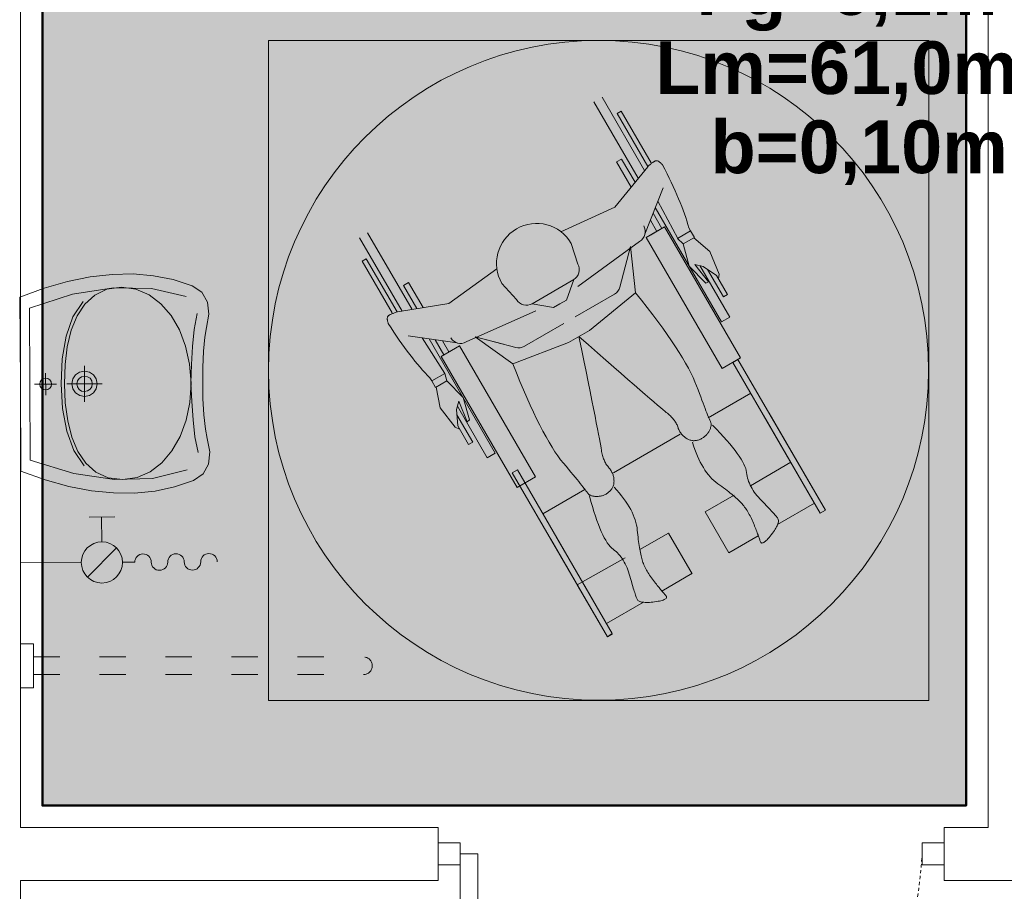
# Model space of a CAD drawing. Header units: millimetres. Extents: x -6697 to 21546, y -3389 to 18959.
# Tile 122 of 153: x 2743 to 2966, y 15531 to 15729. Entities that reach past the tile are written whole.
import ezdxf

# ---------------------------------------------------------------- set-up
doc = ezdxf.new("R2010")
doc.units = ezdxf.units.MM
doc.linetypes.add('ACAD_ISO03W100', pattern=[30, 12, -18])
doc.linetypes.add('JIS_02_0.7', pattern=[1.35, 0.75, -0.6])
for name, color, linetype, lineweight, true_color in [('2DS_PLS_zw', 120, 'Continuous', 50, 0x00ffbf), ('sanitarka', 7, 'Continuous', 5, 0x666666), ('wyposazenie sanitarne', 7, 'Continuous', 5, 0x999999), ('wyposażenie', 7, 'Continuous', 5, 0x999999)]:
    doc.layers.add(name, color=color, linetype=linetype, lineweight=lineweight, true_color=true_color)
doc.layers.add('JK-opis', color=131, linetype='Continuous')
doc.layers.add('sciany_wew', color=7, linetype='Continuous', lineweight=18)
doc.layers.add('stolarka_mysz_drzwi', color=7, linetype='Continuous', lineweight=5)
doc.styles.add('Arial', font='arial.ttf')
doc.styles.add('ISO', font='isocpeur.ttf')

# ---------------------------------------------------------------- blocks, each defined once
blk = doc.blocks.new('B_068465_R')
for points in [[(0, -54.01), (4.6, -54.04), (9.42, -54.29), (13.64, -54.72), (16.46, -55.28), (20.4, -56.01), (23.99, -55.58), (26.93, -53.97), (28.88, -51.12), (30.72, -45.51), (31.92, -39.69), (32.47, -33.64), (32.39, -27.38), (31.68, -20.89), (30.35, -14.17), (28.39, -7.2), (25.81, 0), (0, 0), (-25.81, 0), (-28.39, -7.2), (-30.35, -14.17), (-31.68, -20.89), (-32.39, -27.38), (-32.47, -33.64), (-31.92, -39.69), (-30.72, -45.51), (-28.88, -51.12), (-26.93, -53.97), (-23.99, -55.58), (-20.4, -56.01), (-16.46, -55.28), (-13.64, -54.72), (-9.42, -54.29), (-4.6, -54.04), (0, -54.01)], [(0, -5.72), (0.68, -5.86), (1.24, -6.24), (1.61, -6.8), (1.75, -7.48), (1.61, -8.16), (1.24, -8.71), (0.68, -9.09), (0, -9.23), (-0.68, -9.09), (-1.24, -8.71), (-1.61, -8.16), (-1.75, -7.48), (-1.61, -6.8), (-1.24, -6.24), (-0.68, -5.86), (0, -5.72)], [(0, -16.71), (0.89, -16.89), (1.63, -17.39), (2.12, -18.12), (2.3, -19.01), (2.12, -19.91), (1.63, -20.64), (0.89, -21.13), (0, -21.31), (-0.89, -21.13), (-1.63, -20.64), (-2.12, -19.91), (-2.3, -19.01), (-2.12, -18.12), (-1.63, -17.39), (-0.89, -16.89), (0, -16.71)]]:
    blk.add_lwpolyline(points, close=True)
for points in [[(25.67, -49.28), (28.14, -38.98), (28.45, -27.74), (26.59, -15.65), (22.51, -2.8), (0, -2.8), (-22.51, -2.8), (-26.59, -15.65), (-28.45, -27.74), (-28.14, -38.98), (-25.67, -49.28)], [(-28.45, -30.14), (-27.86, -25.83), (-26.17, -22.22), (-23.51, -19.26), (-20, -16.92), (-15.76, -15.17), (-10.92, -13.96), (-5.6, -13.26), (0.07, -13.04), (5.74, -13.26), (11.05, -13.96), (15.89, -15.17), (20.13, -16.92), (23.64, -19.26), (26.3, -22.22), (27.99, -25.83), (28.58, -30.14)], [(-24.26, -18.74), (-19.75, -15.71), (-14.01, -13.63), (-7.31, -12.42), (0.07, -12.04), (7.44, -12.42), (14.14, -13.63), (19.88, -15.71), (24.39, -18.74)], [(-28.45, -30.14), (-27.86, -34.42), (-26.18, -38.33), (-23.53, -41.81), (-20.04, -44.79), (-15.81, -47.22), (-10.99, -49.04), (-5.68, -50.17), (-0.02, -50.56), (5.66, -50.17), (10.98, -49.04), (15.83, -47.22), (20.09, -44.79), (23.61, -41.81), (26.29, -38.33), (27.99, -34.42), (28.58, -30.14)], [(20.64, -52.51), (15.94, -51.63), (10.86, -51.08), (5.51, -50.74), (0.02, -50.52), (-5.48, -50.74), (-10.83, -51.08), (-15.91, -51.63), (-20.61, -52.51)]]:
    blk.add_lwpolyline(points)
at = {"color": 1}
for points in [[(0, -10.73), (0, -4.22)], [(-3.25, -7.48), (3.25, -7.48)], [(0, -24.26), (0, -13.76)], [(5.34, -19.01), (-5.34, -19.01)]]:
    blk.add_lwpolyline(points, dxfattribs=at)
blk.add_lwpolyline([(0, -15.26), (1.46, -15.56), (2.65, -16.36), (3.46, -17.56), (3.75, -19.01), (3.46, -20.47), (2.65, -21.66), (1.46, -22.47), (0, -22.76), (-1.46, -22.47), (-2.65, -21.66), (-3.46, -20.47), (-3.75, -19.01), (-3.46, -17.56), (-2.65, -16.36), (-1.46, -15.56), (0, -15.26)], close=True, dxfattribs=at)
at = {"const_width": 0.282}
for points in [[(-0.13, -20.35), (-0.13, -20.35)], [(-0.07, -21.39), (-0.07, -21.39)]]:
    blk.add_lwpolyline(points, dxfattribs=at)
blk = doc.blocks.new('zawór HA')
at = {"lineweight": 13, "ltscale": 0.5, "true_color": 0x0000f0}
blk.add_hatch(color=5, dxfattribs=at).paths.add_polyline_path([(15.48, 0, 0.198912), (14.56, 2.21), (10.14, -2.21, 0.668179)])
at = {"color": 5, "lineweight": 13, "ltscale": 0.5, "true_color": 0x0000f0}
for p, q in [((10.48, 6.88), (14.36, 6.88)), ((10.14, -2.21), (14.56, 2.21)), ((9.23, 0), (0, 0))]:
    blk.add_line(p, q, dxfattribs=at)
at = {"color": 5, "lineweight": 13, "ltscale": 10, "true_color": 0x0000f0}
for p, q in [((12.35, 3.12), (12.35, 6.88)), ((15.48, 0), (17.33, 0))]:
    blk.add_line(p, q, dxfattribs=at)
blk.add_circle((12.35, 0), 3.12, dxfattribs=at)
for centre, start, end in [((18.58, 0), 0, 180), ((21.08, 0), 180, 0), ((23.58, 0), 0, 180), ((26.08, 0), 180, 0), ((28.58, 0), 0, 180)]:
    blk.add_arc(centre, 1.25, start, end, dxfattribs=at)
blk = doc.blocks.new('niepełnosprawny')
at = {"layer": 'wyposażenie', "color": 0}
for p, q in [((866.52, 721.59), (875.94, 705.36)), ((877.29, 707.02), (868.25, 722.59)), ((872.29, 719.62), (871.43, 719.12)), ((871.43, 719.12), (877.96, 707.86)), ((878.66, 708.64), (872.29, 719.62)), ((872.41, 709.44), (871.33, 708.82)), ((871.33, 708.82), (874.43, 703.49)), ((875.27, 704.53), (872.41, 709.44)), ((870.95, 699.21), (877.94, 707.81)), ((881.2, 703.29), (877.35, 693.5)), ((880.11, 700.52), (884.3, 692.55)), ((859.54, 694), (870.95, 699.21)), ((879.09, 697.93), (880.96, 694.71)), ((879.56, 699.12), (893.62, 674.88)), ((878.51, 696.45), (879.88, 694.08)), ((818.52, 693.74), (827.94, 677.51)), ((881.53, 695.04), (877.64, 692.78)), ((881.53, 695.04), (877.64, 692.78)), ((880.02, 694.16), (877.64, 692.78)), ((881.53, 695.04), (878.5, 693.28)), ((881.53, 695.04), (878.5, 693.28)), ((881.53, 695.04), (897.66, 667.23)), ((887.05, 694.18), (884.28, 692.57)), ((886.66, 694.84), (887.05, 694.18)), ((887.05, 694.18), (887.85, 692.8)), ((825.82, 677.16), (816.79, 692.74)), ((863.11, 687.12), (861.71, 691.52)), ((876.21, 691.95), (863.14, 682.4)), ((877.64, 692.78), (893.77, 664.97)), ((885.44, 691.41), (884.28, 692.57)), ((887.85, 692.8), (885.44, 691.41)), ((887.72, 692.73), (891.1, 689.82)), ((874.31, 690.85), (872.02, 682.24)), ((874.31, 690.85), (875.37, 681.06)), ((885.44, 691.41), (886.77, 686.69)), ((891.1, 689.82), (893.09, 684.99)), ((817.37, 687.76), (818.23, 688.26)), ((823.73, 676.78), (817.37, 687.76)), ((818.23, 688.26), (824.76, 677)), ((845.94, 686.11), (835.71, 678.78)), ((886.77, 686.69), (890.25, 683.11)), ((887.95, 687.07), (889.73, 686.63)), ((890.87, 683.35), (887.95, 687.07)), ((895.35, 675.88), (889.01, 686.81)), ((889.73, 686.63), (892.56, 684.68)), ((894.01, 680.19), (890.63, 686.01)), ((826.14, 682.6), (827.22, 683.23)), ((827.22, 683.23), (830.31, 677.9)), ((862.24, 683.84), (853.41, 678.73)), ((862.24, 683.84), (860.68, 679.47)), ((890.25, 683.11), (890.87, 683.35)), ((892.56, 684.68), (894.87, 680.69)), ((893.09, 684.99), (892.97, 683.97)), ((828.99, 677.68), (826.14, 682.6)), ((847.01, 682.99), (850.13, 679.6)), ((860.68, 679.47), (859.33, 678.69)), ((860.68, 679.47), (859.33, 678.69)), ((870.91, 680.78), (862.52, 675.91)), ((875.37, 681.06), (865.56, 673.05)), ((894.01, 680.19), (894.87, 680.69)), ((835.71, 678.78), (824.82, 677)), ((839.44, 670.62), (854.22, 677.23)), ((853.41, 678.73), (857.98, 677.91)), ((857.98, 677.91), (859.33, 678.69)), ((857.98, 677.91), (859.33, 678.69)), ((895.35, 675.88), (893.62, 674.88)), ((895.35, 675.88), (893.62, 674.88)), ((851.77, 669.68), (860.16, 674.55)), ((865.56, 673.05), (861.13, 670.49)), ((827.12, 671.92), (837.53, 670.4)), ((830.06, 671.49), (834.91, 663.9)), ((831.55, 671.27), (845.61, 647.03)), ((832.82, 671.09), (834.69, 667.86)), ((834.39, 670.86), (835.77, 668.49)), ((841.34, 671.72), (849.32, 665.94)), ((841.34, 671.72), (849.95, 669.43)), ((841.34, 671.72), (849.32, 665.94)), ((841.34, 671.72), (847.31, 670.13)), ((834.12, 667.53), (838.01, 669.79)), ((834.12, 667.53), (838.01, 669.79)), ((834.12, 667.53), (837.15, 669.29)), ((834.12, 667.53), (837.15, 669.29)), ((835.63, 668.41), (838.01, 669.79)), ((838.01, 669.79), (854.14, 641.98)), ((849.32, 665.94), (861.13, 670.49)), ((834.12, 667.53), (850.25, 639.73)), ((897.66, 667.23), (893.77, 664.97)), ((831.74, 662.98), (832.12, 662.32)), ((832.12, 662.32), (834.89, 663.92)), ((832.12, 662.32), (832.92, 660.94)), ((832.92, 660.94), (835.33, 662.34)), ((835.33, 662.34), (834.89, 663.92)), ((835.33, 662.34), (838.76, 658.84)), ((833.05, 661.02), (833.9, 656.63)), ((838.76, 658.84), (840.14, 654.05)), ((890.8, 654.51), (899.81, 659.73)), ((833.9, 656.63), (837.11, 652.51)), ((837.85, 658.01), (837.34, 656.24)), ((837.34, 656.24), (837.63, 652.82)), ((843.88, 646.03), (837.55, 656.95)), ((839.63, 653.62), (837.85, 658.01)), ((840.81, 649.33), (837.44, 655.15)), ((840.14, 654.05), (839.63, 653.62)), ((902.58, 654.96), (914.56, 634.3)), ((915.64, 634.93), (903.71, 655.5)), ((837.11, 652.51), (838.04, 652.11)), ((837.63, 652.82), (839.95, 648.83)), ((884.81, 651.03), (870.7, 642.84)), ((840.81, 649.33), (839.95, 648.83)), ((843.88, 646.03), (845.61, 647.03)), ((843.88, 646.03), (845.61, 647.03)), ((899.75, 640.09), (908.32, 645.06)), ((850.25, 639.73), (854.14, 641.98)), ((855.69, 634.14), (864.62, 639.32)), ((890.15, 634.52), (896.26, 638.07)), ((913.34, 636.41), (905.51, 631.87)), ((890.15, 634.52), (895.17, 625.87)), ((890.15, 634.52), (895.17, 625.87)), ((858.46, 629.37), (866.44, 615.61)), ((876.27, 626.52), (882.35, 630.04)), ((882.35, 630.04), (887.39, 621.36)), ((895.17, 625.87), (901.4, 629.49)), ((857.38, 628.74), (863.33, 618.49)), ((873.13, 624.78), (863, 619.05)), ((880.91, 617.71), (887.34, 621.43)), ((863, 619.05), (869.38, 608.05)), ((869.22, 610.82), (877.02, 615.35)), ((870.47, 608.67), (869.38, 608.05))]:
    blk.add_line(p, q, dxfattribs=at)
at = {"layer": 'wyposażenie'}
blk.add_lwpolyline([(797.49, 734.6), (937.56, 734.6), (937.56, 594.53), (797.49, 594.53)], close=True, dxfattribs=at)
at = {"layer": 'wyposażenie', "color": 0}
for points in [[(877.96, 707.86), (878.11, 707.99), (878.26, 708.11), (878.4, 708.23), (878.53, 708.34), (878.66, 708.44), (878.78, 708.54), (878.9, 708.62), (879.01, 708.7), (879.11, 708.77), (879.21, 708.84), (879.31, 708.89), (879.4, 708.94), (879.48, 708.98), (879.56, 709.02), (879.63, 709.04), (879.7, 709.06), (879.76, 709.07), (879.83, 709.08), (879.9, 709.07), (879.97, 709.05), (880.05, 709.03), (880.13, 709), (880.21, 708.96), (880.29, 708.91), (880.38, 708.86), (880.47, 708.79), (880.56, 708.72), (880.66, 708.64), (880.75, 708.55), (880.86, 708.45), (880.96, 708.34), (881.06, 708.23)], [(881.06, 708.23), (881.56, 707.27), (882.04, 706.32), (882.5, 705.4), (882.94, 704.49), (883.36, 703.59), (883.76, 702.71), (884.14, 701.85), (884.5, 701.01), (884.84, 700.18), (885.16, 699.37), (885.46, 698.57), (885.74, 697.79), (886, 697.03), (886.24, 696.29), (886.46, 695.56), (886.66, 694.84)], [(875.37, 681.06), (876.64, 679.45), (877.85, 677.9), (879, 676.39), (880.09, 674.94), (881.12, 673.53), (882.08, 672.17), (882.98, 670.86), (883.82, 669.6), (884.6, 668.39), (885.32, 667.23), (885.97, 666.11), (886.57, 665.05), (887.1, 664.03), (887.57, 663.07), (887.97, 662.15), (888.32, 661.28), (888.62, 660.46), (888.91, 659.68), (889.18, 658.95), (889.44, 658.27), (889.68, 657.64), (889.91, 657.05), (890.11, 656.51), (890.31, 656.01), (890.48, 655.56), (890.64, 655.16), (890.78, 654.81), (890.91, 654.5), (891.02, 654.24), (891.11, 654.02), (891.19, 653.85), (891.25, 653.73), (891.3, 653.63), (891.34, 653.53), (891.37, 653.42), (891.39, 653.31), (891.4, 653.19), (891.41, 653.07), (891.4, 652.95), (891.39, 652.82), (891.37, 652.69), (891.34, 652.56), (891.3, 652.42), (891.25, 652.27), (891.19, 652.13), (891.13, 651.98), (891.05, 651.82), (890.97, 651.67), (890.88, 651.51), (890.78, 651.36), (890.68, 651.21), (890.57, 651.08), (890.46, 650.94), (890.34, 650.81), (890.21, 650.69), (890.08, 650.58), (889.95, 650.47), (889.81, 650.36), (889.66, 650.26), (889.51, 650.17), (889.35, 650.08), (889.19, 650), (889.02, 649.92), (888.84, 649.85), (888.66, 649.79), (888.49, 649.74), (888.31, 649.7), (888.14, 649.67), (887.96, 649.66), (887.79, 649.65), (887.62, 649.65), (887.45, 649.67), (887.28, 649.69), (887.11, 649.73), (886.94, 649.77), (886.77, 649.83), (886.61, 649.9), (886.44, 649.98), (886.28, 650.07), (886.11, 650.17), (885.95, 650.28), (885.8, 650.4), (885.65, 650.52), (885.51, 650.64), (885.37, 650.78), (885.25, 650.91), (885.12, 651.06), (885.01, 651.21), (884.9, 651.36), (884.79, 651.52), (884.7, 651.68), (884.6, 651.85), (884.52, 652.03), (884.44, 652.21), (884.37, 652.4), (884.3, 652.59), (884.24, 652.79), (884.16, 652.98), (884.07, 653.18), (883.96, 653.37), (883.85, 653.56), (883.73, 653.76), (883.6, 653.95), (883.45, 654.14), (883.29, 654.33), (883.13, 654.52), (882.95, 654.71), (882.76, 654.9), (882.56, 655.09), (882.35, 655.28), (882.13, 655.46), (881.89, 655.65), (881.6, 655.89), (881.19, 656.23), (880.66, 656.67), (880.02, 657.22), (879.26, 657.87), (878.39, 658.62), (877.41, 659.47), (876.3, 660.43), (875.09, 661.49), (873.75, 662.65), (872.31, 663.91), (870.74, 665.28), (869.07, 666.75), (867.28, 668.32), (865.37, 669.99), (863.34, 671.77)], [(824.76, 677), (824.57, 676.93), (824.39, 676.87), (824.22, 676.8), (824.06, 676.74), (823.91, 676.68), (823.77, 676.62), (823.63, 676.56), (823.51, 676.51), (823.39, 676.45), (823.29, 676.4), (823.19, 676.34), (823.11, 676.29), (823.03, 676.24), (822.96, 676.19), (822.9, 676.14), (822.85, 676.09), (822.81, 676.04), (822.78, 675.98), (822.75, 675.92), (822.72, 675.84), (822.71, 675.77), (822.69, 675.68), (822.69, 675.59), (822.69, 675.5), (822.69, 675.39), (822.71, 675.28), (822.72, 675.17), (822.75, 675.04), (822.78, 674.91), (822.81, 674.78), (822.85, 674.64), (822.9, 674.49)], [(822.9, 674.49), (823.49, 673.58), (824.07, 672.69), (824.64, 671.83), (825.22, 671), (825.78, 670.19), (826.35, 669.41), (826.91, 668.65), (827.46, 667.92), (828.01, 667.21), (828.56, 666.53), (829.1, 665.88), (829.63, 665.25), (830.17, 664.64), (830.69, 664.06), (831.22, 663.51), (831.74, 662.98)], [(849.32, 665.94), (850.07, 664.04), (850.82, 662.22), (851.56, 660.47), (852.28, 658.8), (852.99, 657.22), (853.69, 655.7), (854.38, 654.27), (855.06, 652.92), (855.72, 651.64), (856.38, 650.44), (857.02, 649.32), (857.65, 648.27), (858.27, 647.31), (858.87, 646.42), (859.47, 645.61), (860.05, 644.88), (860.62, 644.21), (861.14, 643.57), (861.64, 642.98), (862.11, 642.42), (862.54, 641.89), (862.94, 641.41), (863.3, 640.96), (863.64, 640.54), (863.94, 640.17), (864.21, 639.83), (864.45, 639.53), (864.65, 639.27), (864.83, 639.04), (864.97, 638.86), (865.07, 638.7), (865.15, 638.59), (865.21, 638.5), (865.28, 638.41), (865.36, 638.33), (865.45, 638.26), (865.54, 638.19), (865.64, 638.13), (865.75, 638.07), (865.87, 638.02), (865.99, 637.97), (866.13, 637.93), (866.27, 637.9), (866.41, 637.87), (866.57, 637.84), (866.73, 637.83), (866.9, 637.82), (867.08, 637.81), (867.26, 637.81), (867.44, 637.82), (867.62, 637.84), (867.79, 637.86), (867.96, 637.89), (868.13, 637.93), (868.3, 637.98), (868.47, 638.04), (868.63, 638.1), (868.79, 638.17), (868.95, 638.25), (869.11, 638.33), (869.26, 638.43), (869.41, 638.53), (869.56, 638.64), (869.71, 638.76), (869.85, 638.88), (869.98, 639.01), (870.11, 639.14), (870.22, 639.28), (870.32, 639.42), (870.41, 639.57), (870.49, 639.72), (870.57, 639.87), (870.63, 640.03), (870.68, 640.2), (870.72, 640.37), (870.76, 640.54), (870.78, 640.72), (870.79, 640.9), (870.8, 641.09), (870.79, 641.28), (870.77, 641.48), (870.75, 641.67), (870.72, 641.86), (870.68, 642.04), (870.63, 642.22), (870.58, 642.4), (870.51, 642.58), (870.44, 642.76), (870.36, 642.93), (870.28, 643.1), (870.18, 643.26), (870.08, 643.43), (869.97, 643.59), (869.85, 643.75), (869.72, 643.9), (869.59, 644.06), (869.45, 644.21), (869.32, 644.38), (869.2, 644.55), (869.08, 644.74), (868.97, 644.93), (868.86, 645.13), (868.76, 645.34), (868.67, 645.56), (868.58, 645.79), (868.5, 646.03), (868.42, 646.28), (868.35, 646.54), (868.29, 646.81), (868.23, 647.08), (868.17, 647.37), (868.13, 647.67), (868.07, 648.04), (867.98, 648.57), (867.85, 649.24), (867.7, 650.07), (867.51, 651.05), (867.29, 652.18), (867.04, 653.46), (866.76, 654.89), (866.44, 656.47), (866.09, 658.21), (865.72, 660.09), (865.31, 662.12), (864.86, 664.31), (864.39, 666.64), (863.88, 669.13), (863.34, 671.77)], [(891.67, 652.94), (892.51, 652.09), (893.3, 651.26), (894.04, 650.47), (894.73, 649.7), (895.36, 648.97), (895.94, 648.26), (896.47, 647.59), (896.95, 646.95), (897.38, 646.33), (897.75, 645.75), (898.08, 645.2), (898.35, 644.67), (898.57, 644.18), (898.74, 643.72), (898.85, 643.29), (898.92, 642.89), (898.97, 642.5), (899.04, 642.12), (899.13, 641.73), (899.24, 641.35), (899.36, 640.97), (899.51, 640.6), (899.68, 640.22), (899.87, 639.85), (900.08, 639.48), (900.31, 639.11), (900.55, 638.74), (900.82, 638.37), (901.11, 638.01), (901.42, 637.64), (901.74, 637.28), (902.09, 636.92), (902.44, 636.57), (902.77, 636.24), (903.08, 635.91), (903.38, 635.61), (903.65, 635.32), (903.91, 635.05), (904.16, 634.79), (904.38, 634.54), (904.59, 634.31), (904.78, 634.1), (904.95, 633.9), (905.1, 633.72), (905.24, 633.55), (905.36, 633.4), (905.46, 633.26), (905.54, 633.14), (905.61, 633.02), (905.65, 632.89), (905.67, 632.74), (905.68, 632.59), (905.66, 632.41), (905.63, 632.23), (905.57, 632.03), (905.49, 631.82), (905.39, 631.6), (905.28, 631.36), (905.14, 631.11), (904.98, 630.85), (904.81, 630.58), (904.61, 630.29), (904.39, 629.99), (904.15, 629.67), (903.91, 629.37), (903.68, 629.09), (903.46, 628.84), (903.26, 628.63), (903.07, 628.44), (902.89, 628.28), (902.72, 628.15), (902.57, 628.05), (902.43, 627.98), (902.3, 627.94), (902.19, 627.93), (902.08, 627.94), (901.99, 627.99), (901.92, 628.07), (901.85, 628.17), (901.8, 628.31), (901.75, 628.46), (901.7, 628.63), (901.64, 628.81), (901.57, 629), (901.5, 629.2), (901.43, 629.41), (901.35, 629.64), (901.26, 629.87), (901.17, 630.12), (901.07, 630.38), (900.97, 630.65), (900.86, 630.93), (900.74, 631.22), (900.62, 631.52), (900.5, 631.84), (900.37, 632.16), (900.23, 632.49), (900.09, 632.81), (899.95, 633.12), (899.8, 633.43), (899.65, 633.72), (899.5, 634.01), (899.34, 634.29), (899.18, 634.56), (899.02, 634.83), (898.85, 635.08), (898.68, 635.33), (898.51, 635.57), (898.33, 635.8), (898.15, 636.02), (897.97, 636.24), (897.78, 636.44), (897.58, 636.65), (897.37, 636.86), (897.14, 637.08), (896.9, 637.31), (896.64, 637.54), (896.37, 637.78), (896.08, 638.02), (895.78, 638.27), (895.46, 638.53), (895.13, 638.79), (894.78, 639.06), (894.42, 639.34), (894.04, 639.62), (893.65, 639.91), (893.24, 640.2), (892.82, 640.51), (892.4, 640.83), (891.99, 641.18), (891.58, 641.56), (891.19, 641.97), (890.82, 642.41), (890.45, 642.89), (890.09, 643.39), (889.75, 643.93), (889.42, 644.49), (889.1, 645.09), (888.79, 645.72), (888.49, 646.38), (888.21, 647.07), (887.93, 647.79), (887.67, 648.54), (887.42, 649.32)], [(865.57, 637.93), (865.88, 636.77), (866.2, 635.68), (866.52, 634.64), (866.83, 633.66), (867.15, 632.74), (867.47, 631.89), (867.78, 631.09), (868.1, 630.35), (868.41, 629.68), (868.73, 629.06), (869.04, 628.5), (869.36, 628), (869.67, 627.56), (869.99, 627.19), (870.3, 626.87), (870.62, 626.61), (870.93, 626.37), (871.22, 626.12), (871.51, 625.85), (871.78, 625.56), (872.05, 625.26), (872.3, 624.94), (872.54, 624.61), (872.76, 624.26), (872.98, 623.89), (873.19, 623.51), (873.38, 623.11), (873.56, 622.69), (873.73, 622.26), (873.89, 621.81), (874.04, 621.35), (874.18, 620.87), (874.31, 620.39), (874.43, 619.94), (874.55, 619.51), (874.67, 619.1), (874.78, 618.71), (874.88, 618.35), (874.98, 618.01), (875.08, 617.69), (875.18, 617.4), (875.27, 617.13), (875.35, 616.88), (875.43, 616.66), (875.51, 616.45), (875.58, 616.27), (875.65, 616.12), (875.71, 615.99), (875.78, 615.87), (875.87, 615.76), (875.99, 615.67), (876.12, 615.59), (876.28, 615.51), (876.46, 615.45), (876.65, 615.4), (876.88, 615.36), (877.12, 615.34), (877.38, 615.32), (877.66, 615.31), (877.97, 615.32), (878.3, 615.33), (878.65, 615.36), (879.02, 615.39), (879.41, 615.44), (879.79, 615.5), (880.15, 615.56), (880.47, 615.62), (880.76, 615.69), (881.02, 615.76), (881.25, 615.83), (881.44, 615.91), (881.6, 615.99), (881.74, 616.08), (881.84, 616.17), (881.9, 616.26), (881.94, 616.36), (881.95, 616.46), (881.92, 616.57), (881.86, 616.67), (881.77, 616.79), (881.66, 616.91), (881.54, 617.04), (881.42, 617.18), (881.28, 617.33), (881.15, 617.49), (881, 617.66), (880.85, 617.85), (880.69, 618.04), (880.52, 618.25), (880.35, 618.46), (880.17, 618.68), (879.98, 618.92), (879.78, 619.17), (879.58, 619.42), (879.37, 619.69), (879.16, 619.97), (878.94, 620.25), (878.73, 620.53), (878.54, 620.81), (878.35, 621.09), (878.17, 621.37), (878, 621.64), (877.83, 621.92), (877.68, 622.19), (877.53, 622.47), (877.4, 622.74), (877.27, 623.01), (877.15, 623.28), (877.04, 623.55), (876.94, 623.82), (876.84, 624.09), (876.76, 624.35), (876.68, 624.63), (876.6, 624.92), (876.53, 625.23), (876.45, 625.55), (876.38, 625.89), (876.31, 626.24), (876.25, 626.61), (876.18, 627), (876.12, 627.4), (876.06, 627.82), (876, 628.26), (875.95, 628.71), (875.89, 629.18), (875.84, 629.66), (875.79, 630.16), (875.74, 630.68), (875.68, 631.21), (875.58, 631.74), (875.45, 632.28), (875.29, 632.82), (875.1, 633.37), (874.87, 633.93), (874.62, 634.49), (874.33, 635.06), (874, 635.63), (873.65, 636.21), (873.26, 636.79), (872.84, 637.38), (872.39, 637.97), (871.91, 638.57), (871.39, 639.17), (870.84, 639.78)]]:
    blk.add_lwpolyline(points, dxfattribs=at)
for points in [[(897.09, 666.9), (915.64, 634.93), (914.56, 634.3), (896.01, 666.27)], [(850.29, 643.45), (870.43, 608.73), (869.38, 608.05), (849.21, 642.82)]]:
    blk.add_lwpolyline(points, close=True, dxfattribs=at)
blk.add_circle((867.52, 664.57), 70.03, dxfattribs=at)
for centre, radius, start, end in [((854.36, 687.26), 8.5, 30.1174, 210.1174), ((875.01, 694.03), 2.4, 300.1174, 30.1174), ((861.03, 685.92), 2.4, 300.1174, 30.1174), ((869.7, 682.86), 2.4, 300.1174, 345.1174), ((852.21, 680.8), 2.4, 210.1174, 300.1174), ((838.23, 672.69), 2.4, 210.1174, 300.1174), ((838.23, 672.69), 2.4, 210.1174, 300.1174), ((850.56, 671.75), 2.4, 255.1174, 300.1174)]:
    blk.add_arc(centre, radius, start, end, dxfattribs=at)
blk = doc.blocks.new('uchwyt podnoszony')
for p, q in [((-5, 0), (-5, -3)), ((5, 0), (5, -3)), ((-5, -3), (5, -3))]:
    blk.add_line(p, q)
at = {"linetype": 'ACAD_ISO03W100', "ltscale": 0.5}
for p, q in [((-2, -3), (-2, -78)), ((2, -3), (2, -78))]:
    blk.add_line(p, q, dxfattribs=at)
blk.add_arc((0, -78), 2, 180, 0, dxfattribs=at)
blk = doc.blocks.new('*U151')
at = {"layer": 'stolarka_mysz_drzwi'}
for points in [[(-9, 0), (-9, 105), (-5, 105), (-5, 0)], [(-110, -2.5), (-115, -2.5), (-115, 2.5), (-110, 2.5)], [(0, -2.5), (-5, -2.5), (-5, 2.5), (0, 2.5)]]:
    blk.add_lwpolyline(points, close=True, dxfattribs=at)
at = {"layer": 'stolarka_mysz_drzwi', "linetype": 'JIS_02_0.7'}
blk.add_arc((1.72, -6.72), 111.92, 93.4421, 176.5579, dxfattribs=at)
at = {"style": 'ISO', "flags": 9}
for tag, p in [('MATERIAL', (167.97, -34.59)), ('KOLOR_DRZWI', (168.38, -55.85)), ('WYPELNIENIE_DRZWI', (168.01, -77.63))]:
    blk.add_attdef(tag, p, '', height=14, dxfattribs=at)
blk = doc.blocks.new('parter')
at = {"layer": 'sciany_wew'}
for points in [[(318, 1258), (318, 992), (318, 980), (413, 980)], [(538, 980), (538, 1258), (318, 1258)], [(403, 968), (413, 968), (413, 980), (403, 980)], [(528, 980), (538, 980)], [(528, 968), (528, 968), (528, 980), (528, 980)], [(318, 943), (318, 968), (413, 968)], [(528, 968), (560, 968)]]:
    blk.add_lwpolyline(points, dxfattribs=at)
at = {"layer": 'sanitarka', "extrusion": (0, 0, -1), "xscale": -0.7672784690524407, "yscale": 0.7672784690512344, "zscale": -0.7672784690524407, "rotation": 269.6393339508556}
blk.add_blockref('B_068465_R', (-318, 1080.82), dxfattribs=at)
at = {"layer": 'sanitarka', "xscale": 1.500000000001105, "yscale": 1.500000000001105, "zscale": 1.500000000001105, "rotation": 0.3606660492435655}
blk.add_blockref('zawór HA', (318, 1040.18), dxfattribs=at)
at = {"layer": 'sanitarka', "extrusion": (0, 0, -1), "xscale": -1, "zscale": -1, "rotation": 270}
blk.add_blockref('uchwyt podnoszony', (-318, 1016.8), dxfattribs=at)
at = {"layer": 'sciany_wew', "rotation": 180}
blk.add_blockref('*U151', (413, 974), dxfattribs=at)
at = {"layer": 'wyposazenie sanitarne', "xscale": 1.07142857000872, "yscale": 1.07142857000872, "zscale": 1.07142857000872}
blk.add_blockref('niepełnosprawny', (-480.04, 371.93), dxfattribs=at)

msp = doc.modelspace()

# ---------------------------------------------------------------- hatches: boundary and pattern name
at = {"layer": '2DS_PLS_zw', "true_color": 0xd19cc7, "transparency": 33554572}
h = msp.add_hatch(color=9, dxfattribs=at)
h.dxf.hatch_style = 1
h.paths.add_polyline_path([(2747.7, 15818.56), (2957.7, 15818.56), (2957.7, 15550.56), (2747.7, 15550.56)])

# ---------------------------------------------------------------- linework, layer by layer
at = {"layer": '2DS_PLS_zw', "color": 9, "true_color": 0xd19cc7, "transparency": 33554572}
msp.add_lwpolyline([(2747.7, 15818.56), (2957.7, 15818.56), (2957.7, 15550.56), (2747.7, 15550.56)], close=True, dxfattribs=at)

# ---------------------------------------------------------------- block references
at = {"layer": 'sciany_wew'}
msp.add_blockref('parter', (2424.7, 14565.56), dxfattribs=at)

# ---------------------------------------------------------------- texts
at = {"layer": 'JK-opis', "insert": (2933.39, 15735.03), "char_height": 12, "width": 357.0133, "attachment_point": 5, "line_spacing_factor": 0.9, "style": 'Arial'}
msp.add_mtext('{\\fArial|b1|i0|c238|p34;SZAFKA NR 1\\POBIEG NR 3\\PFg=6,1m²\\PLm=61,0mb\\Pb=0,10m}', dxfattribs=at)

doc.saveas('drawing.dxf')
